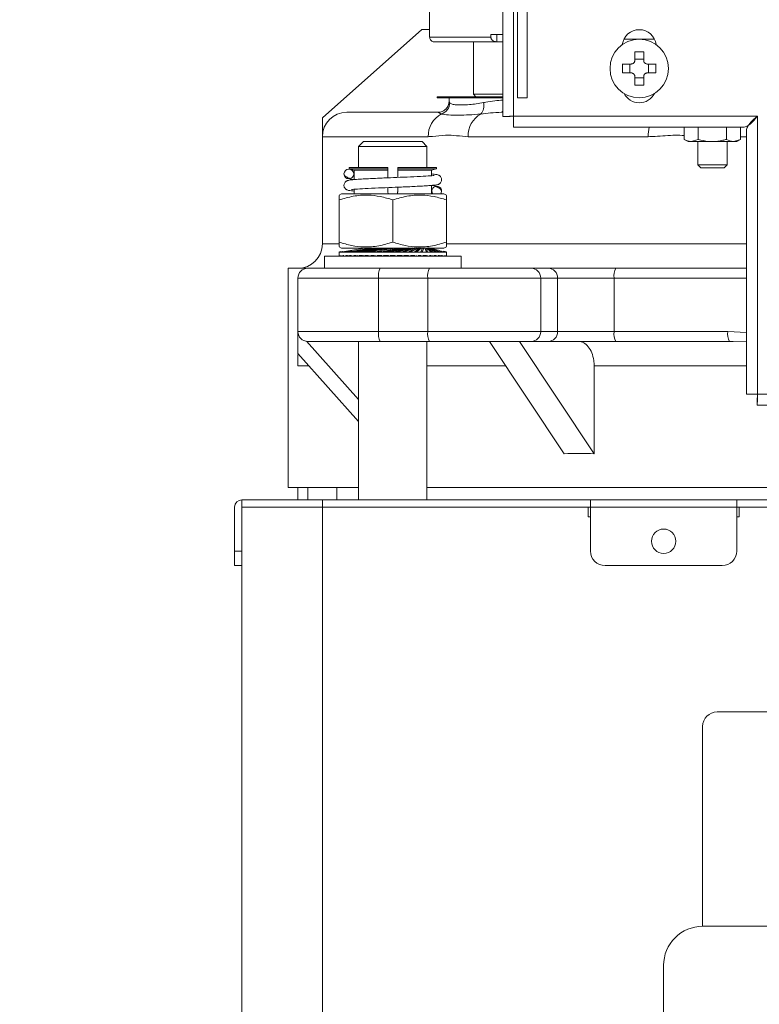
# Model space of a CAD drawing. Header units: inches. Extents: x 201967 to 338763, y -32705 to 30884.
# Tile 45 of 236: x 319913 to 319928, y -10891 to -10871. Entities that reach past the tile are written whole.
import ezdxf

# ---------------------------------------------------------------- set-up
doc = ezdxf.new("R2010")
doc.units = ezdxf.units.IN
doc.header["$MEASUREMENT"] = 0
for name, color, linetype, lineweight in [('01 a1 KONSTRUKCJA żelebet', 200, 'Continuous', 53), ('01h3 KONSTRUKCJA pozycje słupy', 252, 'Continuous', 13), ('KRESKOWANIE-URWANIE', 3, 'Continuous', 13), ('wymiar', 1, 'Continuous', 15)]:
    doc.layers.add(name, color=color, linetype=linetype, lineweight=lineweight)
doc.styles.add('RomanS', font='romans.shx')
doc.dimstyles.new('DIM100txt12', dxfattribs={"dimtxt": 12, "dimasz": 1.05, "dimexe": 0, "dimexo": 8, "dimgap": 4, "dimtad": 1, "dimdec": 7, "dimrnd": 0.5, "dimdsep": 46, "dimtxsty": 'RomanS', "dimblk1": 'DIM', "dimblk2": 'DIM', "dimsah": 1, "dimcen": 0.09, "dimse1": 1, "dimse2": 1, "dimclrt": 256, "dimadec": 1, "dimazin": 0, "dimtfac": 1, "dimtdec": 7, "dimtix": 1, "dimtofl": 0, "dimtmove": 2, "dimatfit": 3, "dimfxl": 1, "dimtolj": 1, "dimtzin": 0, "dimarcsym": 0})

# ---------------------------------------------------------------- blocks, each defined once
blk = doc.blocks.new('A$C5C5F7205')
at = {"layer": 'KRESKOWANIE-URWANIE'}
for p, q in [((230, 1350), (404, 1350)), ((407, 1347), (407, 1306)), ((407, 1306), (230, 1306))]:
    blk.add_line(p, q, dxfattribs=at)
blk.add_lwpolyline([(368, 707.5), (368, 1306), (407, 1306, -0.414214), (415, 1298), (415, 707.5)], format="xyb", dxfattribs=at)
blk.add_arc((404, 1347), 3, 0, 90, dxfattribs=at)
blk = doc.blocks.new('A$C195A4306')
at = {"layer": 'KRESKOWANIE-URWANIE'}
for p, q in [((298.76, 672.69), (298.76, 824.31)), ((301, 672.66), (301, 824.31)), ((296, 676.5), (296, 735.5)), ((298, 676.5), (298, 735.5)), ((316, 688.95), (316, 708.95)), ((303.45, 689.45), (301, 689.45)), ((302.19, 687.95), (302.19, 689.45)), ((303.45, 689.45), (303.45, 688.95)), ((303.45, 688.95), (316, 688.95)), ((317.61, 690.5), (316, 690.5)), ((317.61, 690.5), (338, 672.38)), ((269.86, 688.5), (276.14, 688.5)), ((301, 687.95), (302.12, 687.95)), ((315, 687.95), (302.12, 687.95)), ((302.12, 687.95), (302.19, 687.95)), ((307, 677.2), (307, 687.95)), ((272.09, 684.14), (272.09, 685.92)), ((273.91, 685.92), (273.91, 684.14)), ((269.58, 683.41), (271.36, 683.41)), ((271.1, 683.41), (271.1, 681.59)), ((273.91, 684.4), (272.09, 684.4)), ((274.64, 683.41), (276.42, 683.41)), ((274.9, 681.59), (274.9, 683.41)), ((271.36, 681.59), (269.58, 681.59)), ((272.09, 679.08), (272.09, 680.86)), ((273.91, 680.86), (273.91, 679.08)), ((276.42, 681.59), (274.64, 681.59)), ((272.09, 680.6), (273.91, 680.6)), ((301, 677.2), (306.52, 677.2)), ((306.5, 676.7), (307, 677.2)), ((306.52, 677.2), (307, 677.2)), ((298, 676.5), (296, 676.5)), ((301.02, 676.7), (313.68, 676.7)), ((301.02, 676.5), (313.68, 676.5)), ((311.87, 675.48), (311.98, 675.79)), ((312, 675.79), (312, 676.5)), ((313.68, 676.7), (313.68, 676.5)), ((313.68, 676.7), (313.84, 676.7)), ((313.68, 676.5), (313.84, 676.5)), ((313.84, 676.5), (313.84, 676.7)), ((313.84, 676.7), (314.15, 676.7)), ((313.84, 676.5), (314.15, 676.5)), ((314.15, 676.7), (314.15, 676.5)), ((314.15, 676.7), (314.43, 676.7)), ((314.15, 676.5), (314.43, 676.5)), ((314.43, 676.5), (314.43, 676.7)), ((248.76, 672.69), (298.76, 672.69)), ((248.76, 615.69), (248.76, 672.69)), ((301, 673.5), (301.26, 673.5)), ((314.23, 673.5), (333, 673.5)), ((298.79, 670.45), (298.79, 671.95)), ((301, 672.66), (299.5, 672.66)), ((338, 646.5), (338, 672.38)), ((251, 615.66), (251, 669.74)), ((251.71, 670.45), (298.79, 670.45)), ((252.23, 670.45), (252.23, 667.95)), ((255.11, 670.45), (255.11, 667.95)), ((260.89, 670.45), (260.89, 667.95)), ((263.77, 670.45), (263.77, 667.95)), ((252.23, 668.5), (251, 668.5)), ((252.23, 667.95), (253, 667.5)), ((252.23, 667.95), (253.67, 667.5)), ((253.67, 667.5), (253, 667.5)), ((258, 667.5), (253.67, 667.5)), ((255, 667.5), (255, 662.7)), ((262.33, 667.5), (258, 667.5)), ((260.89, 667.95), (262.33, 667.5)), ((261, 662.7), (261, 667.5)), ((263, 667.5), (262.33, 667.5)), ((263, 667.5), (263.77, 667.95)), ((308.07, 668.5), (271.17, 668.5)), ((338, 668.5), (316.29, 668.5)), ((317.55, 667.5), (316.55, 666.5)), ((317.55, 667.5), (329.55, 667.5)), ((330.55, 666.5), (329.55, 667.5)), ((338, 646.5), (338, 668.5)), ((316.55, 666.5), (316.55, 662.2)), ((330.55, 666.5), (316.55, 666.5)), ((330.55, 662.2), (330.55, 666.5)), ((255, 662.7), (255.6, 662.1)), ((255, 662.7), (261, 662.7)), ((260.4, 662.1), (261, 662.7)), ((260.4, 662.1), (255.6, 662.1)), ((314.6, 662.2), (314.6, 661.9)), ((314.6, 662.2), (322.55, 662.2)), ((314.6, 661.9), (315.61, 661.63)), ((314.6, 661.9), (322.55, 661.9)), ((315.61, 661.63), (322.55, 661.63)), ((315.61, 661.63), (315.61, 660.5)), ((322.55, 661.9), (322.55, 662.2)), ((322.55, 661.63), (322.55, 661.9)), ((322.55, 660.14), (322.55, 661.63)), ((324.55, 662.2), (332.49, 662.2)), ((324.55, 662.2), (324.55, 661.9)), ((324.55, 661.9), (332.49, 661.9)), ((324.55, 661.9), (324.55, 661.63)), ((324.55, 661.63), (331.49, 661.63)), ((324.55, 661.63), (324.55, 660.06)), ((331.49, 661.63), (332.49, 661.9)), ((331.49, 659.69), (331.49, 661.63)), ((332.49, 661.9), (332.49, 662.2)), ((313.05, 656.8), (312.55, 656.51)), ((313.05, 656.8), (334.05, 656.8)), ((315.61, 658.51), (315.61, 657.22)), ((322.55, 657.22), (322.55, 658.14)), ((324.55, 658.06), (324.55, 657.22)), ((331.49, 657.22), (331.49, 657.7)), ((334.55, 656.51), (334.05, 656.8)), ((312.55, 655.53), (312.55, 646.87)), ((323.55, 655.53), (323.55, 646.87)), ((334.55, 655.53), (334.55, 646.87)), ((251, 646.5), (312.62, 646.5)), ((334.56, 646.5), (338, 646.5)), ((312.55, 644.9), (312.54, 644.9)), ((312.55, 645.89), (313.05, 645.6)), ((312.55, 644.9), (312.55, 644.8)), ((312.55, 644.9), (312.55, 644.9)), ((312.55, 644.81), (312.55, 644.09)), ((312.55, 644.8), (312.61, 644.8)), ((313.1, 645.01), (312.61, 644.9)), ((312.61, 644.9), (312.61, 644.8)), ((312.61, 644.9), (312.66, 644.9)), ((312.66, 644.8), (312.61, 644.8)), ((312.66, 644.9), (312.83, 644.94)), ((312.66, 644.9), (312.66, 644.8)), ((312.85, 644.85), (312.66, 644.8)), ((312.66, 644.8), (312.85, 644.8)), ((313.12, 644.97), (312.85, 644.9)), ((312.85, 644.9), (312.85, 644.8)), ((312.85, 644.9), (312.94, 644.9)), ((312.94, 644.8), (312.85, 644.8)), ((312.94, 644.9), (313.22, 644.97)), ((312.94, 644.9), (312.94, 644.8)), ((313.26, 644.88), (312.94, 644.8)), ((312.94, 644.8), (313.26, 644.8)), ((323.55, 645.6), (313.05, 645.6)), ((313.26, 644.9), (313.39, 644.9)), ((313.26, 644.9), (313.26, 644.8)), ((313.39, 644.8), (313.26, 644.8)), ((313.39, 644.9), (313.76, 645.01)), ((313.81, 644.93), (313.39, 644.8)), ((313.39, 644.9), (313.39, 644.8)), ((313.39, 644.8), (313.83, 644.8)), ((316.06, 645.7), (313.83, 644.9)), ((313.83, 644.9), (313.83, 644.8)), ((313.83, 644.9), (313.99, 644.9)), ((313.99, 644.8), (313.83, 644.8)), ((313.99, 644.9), (316.11, 645.7)), ((314.49, 644.99), (313.99, 644.8)), ((313.99, 644.9), (313.99, 644.8)), ((313.99, 644.8), (314.55, 644.8)), ((316.17, 645.7), (314.55, 644.9)), ((314.55, 644.9), (314.55, 644.8)), ((314.55, 644.9), (314.75, 644.9)), ((314.75, 644.8), (314.55, 644.8)), ((314.75, 644.9), (316.29, 645.7)), ((316.29, 645.6), (314.75, 644.8)), ((314.75, 644.9), (314.75, 644.8)), ((314.75, 644.8), (315.41, 644.8)), ((316.39, 645.7), (315.41, 644.9)), ((315.41, 644.9), (315.65, 644.9)), ((315.41, 644.9), (315.41, 644.8)), ((315.65, 644.8), (315.41, 644.8)), ((315.65, 644.9), (316.58, 645.7)), ((316.58, 645.6), (315.65, 644.8)), ((315.65, 644.9), (315.65, 644.8)), ((315.65, 644.8), (316.4, 644.8)), ((316.73, 645.7), (316.4, 644.9)), ((316.4, 644.9), (316.4, 644.8)), ((316.4, 644.9), (316.67, 644.9)), ((316.67, 644.8), (316.4, 644.8)), ((316.67, 644.9), (316.98, 645.7)), ((316.98, 645.6), (316.67, 644.8)), ((316.67, 644.9), (316.67, 644.8)), ((316.67, 644.8), (317.51, 644.8)), ((317.18, 645.7), (317.51, 644.9)), ((317.51, 644.8), (317.18, 645.6)), ((317.8, 644.9), (317.49, 645.7)), ((317.51, 644.9), (317.51, 644.8)), ((317.51, 644.9), (317.8, 644.9)), ((317.8, 644.8), (317.51, 644.8)), ((317.72, 645.7), (318.71, 644.9)), ((318.71, 644.8), (317.72, 645.6)), ((317.8, 644.9), (317.8, 644.8)), ((317.8, 644.8), (318.71, 644.8)), ((319.02, 644.9), (318.09, 645.7)), ((318.36, 645.7), (319.98, 644.9)), ((319.98, 644.8), (318.36, 645.6)), ((318.71, 644.9), (319.02, 644.9)), ((318.71, 644.9), (318.71, 644.8)), ((319.02, 644.8), (318.71, 644.8)), ((320.31, 644.9), (318.78, 645.7)), ((319.02, 644.9), (319.02, 644.8)), ((319.02, 644.8), (319.98, 644.8)), ((319.08, 645.7), (321.31, 644.9)), ((321.31, 644.8), (319.08, 645.6)), ((321.66, 644.9), (319.54, 645.7)), ((322.68, 644.8), (319.87, 645.6)), ((319.98, 644.9), (320.31, 644.9)), ((319.98, 644.9), (319.98, 644.8)), ((320.31, 644.8), (319.98, 644.8)), ((320.31, 644.9), (320.31, 644.8)), ((320.31, 644.8), (321.31, 644.8)), ((323.03, 644.9), (320.37, 645.7)), ((324.06, 644.8), (320.72, 645.6)), ((321.31, 644.9), (321.31, 644.8)), ((321.31, 644.9), (321.66, 644.9)), ((321.66, 644.8), (321.31, 644.8)), ((321.66, 644.9), (321.66, 644.8)), ((321.66, 644.8), (322.68, 644.8)), ((324.41, 644.9), (321.68, 645.59)), ((325.44, 644.8), (321.78, 645.57)), ((325.78, 644.9), (322.54, 645.62)), ((322.68, 644.9), (322.68, 644.8)), ((322.68, 644.9), (323.03, 644.9)), ((323.03, 644.8), (322.68, 644.8)), ((323.03, 644.9), (323.03, 644.8)), ((323.03, 644.8), (324.06, 644.8)), ((327.11, 644.9), (323.48, 645.62)), ((334.05, 645.6), (323.55, 645.6)), ((324.06, 644.9), (324.41, 644.9)), ((324.06, 644.9), (324.06, 644.8)), ((324.41, 644.8), (324.06, 644.8)), ((324.41, 644.9), (324.41, 644.8)), ((324.41, 644.8), (325.44, 644.8)), ((328.39, 644.9), (324.68, 645.58)), ((325.03, 645.6), (329.29, 644.9)), ((325.44, 644.9), (325.44, 644.8)), ((325.44, 644.9), (325.78, 644.9)), ((325.78, 644.8), (325.44, 644.8)), ((329.59, 644.9), (325.49, 645.61)), ((325.78, 644.9), (325.78, 644.8)), ((325.78, 644.8), (326.78, 644.8)), ((326.78, 644.8), (325.82, 644.98)), ((325.98, 645.6), (330.42, 644.9)), ((330.69, 644.9), (326.64, 645.57)), ((326.78, 644.9), (326.78, 644.8)), ((326.78, 644.9), (327.11, 644.9)), ((327.11, 644.8), (326.78, 644.8)), ((326.89, 645.6), (331.45, 644.9)), ((327.11, 644.9), (327.11, 644.8)), ((327.11, 644.8), (328.07, 644.8)), ((328.07, 644.8), (327.15, 644.96)), ((331.68, 644.9), (327.31, 645.61)), ((327.75, 645.6), (330.82, 645.13)), ((328.07, 644.9), (328.07, 644.8)), ((328.07, 644.9), (328.39, 644.9)), ((328.39, 644.8), (328.07, 644.8)), ((332.55, 644.9), (328.14, 645.61)), ((328.39, 644.9), (328.39, 644.8)), ((328.39, 644.8), (329.29, 644.8)), ((329.29, 644.8), (328.41, 644.94)), ((329.29, 644.9), (329.29, 644.8)), ((329.29, 644.9), (329.59, 644.9)), ((329.59, 644.8), (329.29, 644.8)), ((329.59, 644.9), (329.59, 644.8)), ((329.59, 644.8), (330.42, 644.8)), ((330.42, 644.8), (329.6, 644.93)), ((333.84, 644.9), (329.75, 645.58)), ((330.42, 644.9), (330.42, 644.8)), ((330.42, 644.9), (330.69, 644.9)), ((330.69, 644.8), (330.42, 644.8)), ((330.69, 644.9), (330.69, 644.8)), ((330.69, 644.8), (331.45, 644.8)), ((331.45, 644.8), (330.7, 644.91)), ((331.45, 644.9), (331.45, 644.8)), ((331.45, 644.9), (331.68, 644.9)), ((331.68, 644.8), (331.45, 644.8)), ((331.68, 644.9), (331.68, 644.8)), ((331.68, 644.8), (332.34, 644.8)), ((331.74, 644.99), (332.34, 644.9)), ((332.34, 644.8), (331.74, 644.91)), ((333.27, 644.9), (331.96, 645.11)), ((332.34, 644.9), (332.34, 644.8)), ((332.34, 644.9), (332.55, 644.9)), ((332.55, 644.8), (332.34, 644.8)), ((332.55, 644.9), (332.55, 644.8)), ((333.1, 644.8), (332.55, 644.89)), ((332.55, 644.8), (333.1, 644.8)), ((332.59, 644.98), (333.1, 644.9)), ((333.1, 644.9), (333.1, 644.8)), ((333.1, 644.9), (333.27, 644.9)), ((333.27, 644.8), (333.1, 644.8)), ((333.27, 644.9), (333.27, 644.8)), ((333.71, 644.8), (333.27, 644.87)), ((333.27, 644.8), (333.71, 644.8)), ((333.31, 644.96), (333.71, 644.9)), ((333.71, 644.9), (333.71, 644.8)), ((333.71, 644.9), (333.84, 644.9)), ((333.84, 644.8), (333.71, 644.8)), ((333.84, 644.9), (333.84, 644.8)), ((334.16, 644.8), (333.84, 644.85)), ((333.84, 644.8), (334.16, 644.8)), ((333.87, 644.95), (334.16, 644.9)), ((334.24, 644.9), (333.96, 644.95)), ((334.05, 645.6), (334.55, 645.89)), ((334.16, 644.9), (334.24, 644.9)), ((334.16, 644.9), (334.16, 644.8)), ((334.24, 644.8), (334.16, 644.8)), ((334.24, 644.9), (334.24, 644.8)), ((334.44, 644.8), (334.24, 644.83)), ((334.24, 644.8), (334.44, 644.8)), ((334.48, 644.9), (334.27, 644.94)), ((334.27, 644.93), (334.44, 644.9)), ((334.44, 644.9), (334.48, 644.9)), ((334.44, 644.9), (334.44, 644.8)), ((334.48, 644.8), (334.44, 644.8)), ((334.48, 644.9), (334.48, 644.8)), ((334.48, 644.8), (334.55, 644.8)), ((334.55, 644.9), (334.55, 644.8)), ((334.55, 644.9), (334.55, 644.8)), ((334.55, 644.09), (334.55, 644.81)), ((334.55, 644.8), (334.55, 644.8)), ((309.55, 644), (309.55, 641.5)), ((309.55, 644), (337.55, 644)), ((312.55, 644.1), (312.55, 644)), ((312.61, 644.1), (312.61, 644)), ((312.66, 644.1), (312.66, 644)), ((312.8, 644.03), (312.66, 644)), ((312.85, 644.1), (312.85, 644)), ((312.94, 644.1), (312.94, 644)), ((313.26, 644.08), (312.94, 644)), ((313.26, 644.1), (313.26, 644)), ((313.39, 644.1), (313.54, 644.1)), ((313.39, 644.1), (313.39, 644)), ((313.72, 644.1), (313.39, 644)), ((313.83, 644.1), (313.83, 644)), ((313.99, 644.1), (314.2, 644.1)), ((313.99, 644.1), (313.99, 644)), ((314.26, 644.1), (313.99, 644)), ((314.55, 644.1), (314.55, 644)), ((314.75, 644.1), (315.16, 644.1)), ((314.75, 644.1), (314.75, 644)), ((314.94, 644.1), (314.75, 644)), ((315.41, 644.1), (315.41, 644)), ((315.65, 644.1), (316.02, 644.1)), ((315.65, 644.1), (315.65, 644)), ((316.4, 644.1), (316.4, 644)), ((316.67, 644.1), (317.3, 644.1)), ((316.67, 644.1), (316.67, 644)), ((317.51, 644.1), (317.51, 644)), ((317.8, 644.1), (318.37, 644.1)), ((317.8, 644.1), (317.8, 644)), ((318.71, 644.1), (318.71, 644)), ((319.02, 644.1), (319.78, 644.1)), ((319.02, 644.1), (319.02, 644)), ((319.98, 644), (319.78, 644.1)), ((319.98, 644.1), (319.98, 644)), ((320.31, 644.1), (321.31, 644.1)), ((320.31, 644.1), (320.31, 644)), ((321.31, 644), (321.04, 644.1)), ((321.31, 644.1), (321.31, 644)), ((321.66, 644.1), (322.68, 644.1)), ((321.66, 644.1), (321.66, 644)), ((322.68, 644), (322.25, 644.12)), ((322.68, 644.1), (322.68, 644)), ((323.03, 644.1), (324.06, 644.1)), ((323.03, 644.1), (323.03, 644)), ((324.06, 644), (323.55, 644.12)), ((324.06, 644.1), (324.06, 644)), ((324.41, 644.1), (325.44, 644.1)), ((324.41, 644.1), (324.41, 644)), ((325.44, 644), (324.85, 644.12)), ((325.44, 644.1), (325.44, 644)), ((325.78, 644.1), (326.78, 644.1)), ((325.78, 644.1), (325.78, 644)), ((326.78, 644), (326.13, 644.12)), ((326.78, 644.1), (326.78, 644)), ((327.11, 644.1), (327.11, 644)), ((327.32, 644.1), (328.07, 644.1)), ((328.07, 644), (327.36, 644.12)), ((328.07, 644.1), (328.07, 644)), ((328.39, 644.1), (328.39, 644)), ((329.29, 644), (328.54, 644.12)), ((328.69, 644.1), (329.29, 644.1)), ((329.29, 644.1), (329.29, 644)), ((329.59, 644.1), (329.59, 644)), ((330.42, 644), (329.64, 644.12)), ((329.79, 644.1), (330.42, 644.1)), ((330.42, 644.1), (330.42, 644)), ((330.69, 644.1), (330.69, 644)), ((331.45, 644), (330.76, 644.11)), ((331.12, 644.1), (331.45, 644.1)), ((331.45, 644.1), (331.45, 644)), ((331.68, 644.1), (331.68, 644)), ((332.34, 644), (331.74, 644.09)), ((332.02, 644.1), (332.34, 644.1)), ((332.34, 644.1), (332.34, 644)), ((333.1, 644), (332.45, 644.1)), ((332.55, 644.1), (332.55, 644)), ((332.85, 644.1), (333.1, 644.1)), ((333.1, 644.1), (333.1, 644)), ((333.27, 644.1), (333.27, 644)), ((333.71, 644), (333.27, 644.07)), ((333.61, 644.1), (333.71, 644.1)), ((333.71, 644.1), (333.71, 644)), ((334.16, 644), (333.71, 644.07)), ((333.84, 644.1), (333.84, 644)), ((334.16, 644.1), (334.16, 644)), ((334.44, 644), (334.16, 644.05)), ((334.24, 644.1), (334.24, 644)), ((334.44, 644.1), (334.44, 644)), ((334.48, 644.1), (334.48, 644)), ((334.55, 644.1), (334.55, 644)), ((334.55, 644.1), (334.55, 644)), ((337.55, 641.5), (337.55, 644)), ((251, 641.5), (277.8, 641.5)), ((277.8, 641.5), (291.71, 641.5)), ((291.71, 641.5), (295.18, 641.5)), ((295.18, 641.5), (316.03, 641.5)), ((316.03, 641.5), (326.13, 641.5)), ((326.13, 641.5), (341, 641.5)), ((341, 641.5), (345, 641.5)), ((345, 596.5), (345, 641.5)), ((278.15, 639.5), (251, 639.5)), ((278.15, 628.5), (278.15, 639.5)), ((289.74, 639.5), (278.15, 639.5)), ((293.21, 639.5), (289.74, 639.5)), ((289.74, 639.5), (289.74, 628.5)), ((316.38, 639.5), (293.21, 639.5)), ((293.21, 628.5), (293.21, 639.5)), ((316.38, 639.5), (316.38, 628.5)), ((326.47, 639.5), (316.38, 639.5)), ((326.47, 628.5), (326.47, 639.5)), ((343, 639.5), (326.47, 639.5)), ((343, 639.5), (343, 628.5)), ((251, 628.31), (254.83, 628.5)), ((254.83, 628.5), (278.15, 628.5)), ((278.15, 628.5), (289.74, 628.5)), ((289.74, 628.5), (293.21, 628.5)), ((293.21, 628.5), (316.38, 628.5)), ((316.38, 628.5), (326.47, 628.5)), ((326.47, 628.5), (343, 628.5)), ((343, 628.5), (343, 623.99)), ((253.74, 626.49), (251, 626.44)), ((254.48, 626.5), (253.74, 626.49)), ((277.8, 626.5), (254.48, 626.5)), ((291.71, 626.5), (277.8, 626.5)), ((282.25, 603.45), (297.59, 626.5)), ((288.38, 603.45), (303.72, 626.5)), ((295.18, 626.5), (291.71, 626.5)), ((316.03, 626.5), (295.18, 626.5)), ((326.13, 626.5), (316.03, 626.5)), ((316.55, 626.5), (316.55, 594)), ((341, 626.5), (326.13, 626.5)), ((330.55, 614.56), (341.27, 626.52)), ((330.55, 594), (330.55, 626.5)), ((330.55, 610.1), (343, 623.99)), ((282.25, 621.5), (251, 621.5)), ((282.25, 621.5), (282.25, 603.45)), ((316.55, 621.5), (300.39, 621.5)), ((343, 621.5), (340.77, 621.5)), ((107.24, 615.69), (248.76, 615.69)), ((248.79, 613.45), (248.79, 614.95)), ((251, 615.66), (249.5, 615.66)), ((107.21, 613.45), (248.79, 613.45)), ((194.8, 596.5), (316.55, 596.5)), ((330.55, 596.5), (345, 596.5)), ((335, 594), (335, 596.5)), ((341, 594), (341, 596.5)), ((343, 596.5), (343, 594)), ((103, 594), (253, 594)), ((253, 592.5), (253, 594)), ((253, 594), (283, 594)), ((283, 594), (283, 592.5)), ((283, 594), (338, 594)), ((338, 592.5), (338, 594)), ((338, 594), (354.5, 594)), ((354.5, 592.5), (354.5, 594)), ((103, 592.5), (253, 592.5)), ((103.5, 592.5), (252.5, 592.5)), ((252.5, 592.5), (252.5, 590.5)), ((283, 592.5), (253, 592.5)), ((253, 583.5), (253, 592.5)), ((283, 583.5), (283, 592.5)), ((283, 592.5), (338, 592.5)), ((283.5, 590.5), (283.5, 592.5)), ((283.5, 592.5), (338, 592.5)), ((338, 592.5), (354.5, 592.5)), ((338, 592.5), (338, 239.5)), ((354.5, 592.5), (354.5, 239.5)), ((356, 583.5), (356, 592.5)), ((252.5, 590.5), (253, 590.5)), ((283, 590.5), (283.5, 590.5)), ((354.5, 583.5), (356, 583.5)), ((356, 583.5), (356, 580.5)), ((280, 580.5), (256, 580.5)), ((356, 580.5), (354.5, 580.5))]:
    blk.add_line(p, q, dxfattribs=at)
at = {"layer": 'KRESKOWANIE-URWANIE', "flags": 128}
blk.add_lwpolyline([(313.7, 656.8), (313.61, 656.97), (313.54, 657.35)], dxfattribs=at)
at = {"layer": 'KRESKOWANIE-URWANIE'}
for centre, radius in [((273, 682.5), 6), ((332.56, 660.85), 1), ((268, 585.5), 2.5)]:
    blk.add_circle(centre, radius, dxfattribs=at)
for centre, radius, start, end in [((273, 686.95), 3.5, 7.2804, 172.7196), ((273, 656.33), 29.6, 88.2333, 91.7667), ((299.32, 682.5), 29.75, 178.2425, 181.7575), ((246.83, 682.5), 29.6, 358.2333, 1.7667), ((273, 708.82), 29.75, 268.2424, 271.7576), ((273, 678.95), 3.5, 206.6534, 333.3466), ((307.44, 674.87), 2.59, 166.3929, 221.4017), ((314.4, 675.54), 2.53, 181.403, 250.4721), ((301.38, 673.89), 0.41, 200.547, 253.1131), ((302.99, 668.72), 5.09, 357.4665, 60.4815), ((311.25, 668.67), 5.04, 358.0914, 62.8805), ((333, 668.5), 5, 0, 90), ((263.01, 668.52), 8.17, 359.8366, 13.6489), ((314.54, 657.35), 1, 326.633, 180), ((343, 646.5), 5, 180, 270), ((275.01, 639.99), 3.18, 351.2176, 28.4826), ((291.72, 639.52), 1.98, 90.4394, 180.4364), ((295.19, 639.52), 1.98, 90.4402, 180.4373), ((313.24, 639.98), 3.18, 351.2219, 28.4816), ((323.33, 639.98), 3.18, 351.2219, 28.4816), ((341, 639.5), 2, 0, 90), ((251.69, 628.02), 3.18, 331.5199, 8.7772), ((275.01, 628.01), 3.18, 331.5189, 8.7815), ((291.72, 628.48), 1.98, 179.5636, 269.5589), ((295.19, 628.48), 1.98, 179.5627, 269.5581), ((313.24, 628.02), 3.18, 331.5199, 8.7772), ((323.33, 628.02), 3.18, 331.5199, 8.7772), ((341, 628.5), 2, 270, 0), ((354.5, 592.5), 1.5, 0, 90), ((256, 583.5), 3, 180, 270), ((280, 583.5), 3, 270, 0)]:
    blk.add_arc(centre, radius, start, end, dxfattribs=at)
blk.add_ellipse((178, 442.23), major_axis=(152.79, 144.71), ratio=0.465866, start_param=0.433162, end_param=0.481071, dxfattribs=at)
for points, knots in [([(302.19, 687.95), (302.4, 687.99), (302.74, 688.04), (303.13, 688.29), (303.35, 688.54), (303.44, 688.77), (303.45, 688.9), (303.45, 688.95)], [0, 0, 0, 0, 0.355141, 0.592397, 0.773687, 0.92142, 1, 1, 1, 1]), ([(315, 687.95), (315, 687.95), (315.09, 687.95), (315.28, 687.98), (315.56, 688.1), (315.81, 688.33), (315.97, 688.62), (315.99, 688.84), (316, 688.95)], [0, 0, 0, 0, 0.005547, 0.16576, 0.381086, 0.589427, 0.794661, 1, 1, 1, 1]), ([(271.36, 683.41), (271.44, 683.42), (271.6, 683.44), (271.82, 683.56), (271.98, 683.74), (272.07, 683.95), (272.08, 684.09), (272.09, 684.14)], [0, 0, 0, 0, 0.213443, 0.427011, 0.638825, 0.849936, 1, 1, 1, 1]), ([(273.91, 684.14), (273.92, 684.06), (273.94, 683.9), (274.06, 683.68), (274.24, 683.52), (274.45, 683.43), (274.59, 683.42), (274.64, 683.41)], [0, 0, 0, 0, 0.213495, 0.427018, 0.638872, 0.849935, 1, 1, 1, 1]), ([(272.09, 680.86), (272.08, 680.94), (272.06, 681.1), (271.94, 681.32), (271.76, 681.48), (271.55, 681.57), (271.41, 681.58), (271.36, 681.59)], [0, 0, 0, 0, 0.213445, 0.427015, 0.63887, 0.849934, 1, 1, 1, 1]), ([(274.64, 681.59), (274.56, 681.58), (274.4, 681.56), (274.18, 681.44), (274.02, 681.26), (273.93, 681.05), (273.92, 680.91), (273.91, 680.86)], [0, 0, 0, 0, 0.213445, 0.427015, 0.63887, 0.849934, 1, 1, 1, 1]), ([(301, 675.98), (301.54, 675.95), (302.76, 675.9), (304.04, 675.66), (304.78, 675.51), (304.92, 675.48)], [0, 0, 0, 0, 0.39226, 0.882108, 1, 1, 1, 1]), ([(304.92, 675.48), (305.94, 675.32), (307.59, 675.06), (309.39, 674.99), (310.57, 675.02), (311.45, 675.15), (311.73, 675.37), (311.87, 675.48)], [0, 0, 0, 0, 0.286229, 0.463234, 0.645145, 0.820086, 1, 1, 1, 1]), ([(314.13, 673.52), (314.02, 673.52), (313.73, 673.53), (313.1, 673.78), (312.48, 674.31), (312.06, 675.06), (312.02, 675.57), (312, 675.79)], [0, 0, 0, 0, 0.140713, 0.350388, 0.566314, 0.803583, 1, 1, 1, 1]), ([(251.71, 670.45), (251.43, 670.49), (250.88, 670.58), (250.06, 671.22), (249.35, 671.99), (248.92, 672.5), (248.76, 672.69)], [0, 0, 0, 0, 0.280262, 0.560953, 0.841642, 1, 1, 1, 1]), ([(248.76, 672.69), (249.09, 672.41), (249.75, 671.86), (250.54, 671.03), (250.95, 670.33), (250.99, 669.9), (251, 669.74)], [0, 0, 0, 0, 0.280263, 0.560948, 0.84164, 1, 1, 1, 1]), ([(301, 672.66), (300.97, 672.66), (300.9, 672.66), (300.38, 672.67), (299.64, 672.68), (299.06, 672.68), (298.76, 672.69)], [0, 0, 0, 0, 0.250006, 0.50001, 0.750014, 1, 1, 1, 1]), ([(298.76, 672.69), (298.77, 672.39), (298.77, 671.81), (298.78, 671.07), (298.79, 670.55), (298.79, 670.48), (298.79, 670.45)], [0, 0, 0, 0, 0.249999, 0.5, 0.750001, 1, 1, 1, 1]), ([(305.49, 673.15), (304.84, 673.24), (303.51, 673.42), (302.02, 673.47), (301.26, 673.5)], [0, 0, 0, 0, 0.495883, 1, 1, 1, 1]), ([(313.55, 673.15), (313.12, 673.07), (312.24, 672.92), (310.26, 672.94), (307.96, 672.94), (306.32, 673.08), (305.49, 673.15)], [0, 0, 0, 0, 0.276766, 0.561637, 0.778802, 1, 1, 1, 1]), ([(314.23, 673.5), (314.19, 673.47), (314.12, 673.42), (313.74, 673.24), (313.55, 673.15)], [0, 0, 0, 0, 0.495163, 1, 1, 1, 1]), ([(271.17, 668.5), (270.7, 668.51), (268.85, 668.56), (266.39, 668.88), (264.37, 668.78), (263.77, 668.75)], [0, 0, 0, 0, 0.195832, 0.762979, 1, 1, 1, 1]), ([(316.29, 668.5), (316, 668.51), (314.85, 668.56), (312.92, 668.91), (310.47, 668.69), (308.87, 668.56), (308.07, 668.5)], [0, 0, 0, 0, 0.115427, 0.449722, 0.724629, 1, 1, 1, 1]), ([(253.67, 667.5), (253.7, 667.5), (254.19, 667.51), (254.67, 667.73), (255.11, 667.95)], [0, 0, 0, 0, 0.070188, 1, 1, 1, 1]), ([(255.11, 667.95), (255.36, 667.88), (256.3, 667.62), (257.27, 667.55), (258, 667.5)], [0, 0, 0, 0, 0.257544, 1, 1, 1, 1]), ([(258, 667.5), (258.26, 667.51), (259.24, 667.53), (260.19, 667.77), (260.89, 667.95)], [0, 0, 0, 0, 0.268627, 1, 1, 1, 1]), ([(262.33, 667.5), (262.36, 667.5), (262.85, 667.51), (263.33, 667.73), (263.77, 667.95)], [0, 0, 0, 0, 0.070206, 1, 1, 1, 1]), ([(315.61, 660.86), (315.43, 660.85), (314.97, 660.81), (314.53, 660.74), (314.19, 660.64), (313.98, 660.52), (313.83, 660.41), (313.66, 660.19), (313.55, 659.91), (313.53, 659.65), (313.57, 659.4), (313.67, 659.16), (313.82, 658.97), (313.98, 658.84), (314.16, 658.74), (314.32, 658.68), (314.63, 658.61), (315.19, 658.54), (316.11, 658.46), (317.39, 658.38), (318.86, 658.3), (320.32, 658.23), (322.13, 658.16), (324.47, 658.06), (327.33, 657.94), (329.96, 657.81), (331.41, 657.72), (331.99, 657.66), (332.02, 657.66), (332.03, 657.67)], [0, 0, 0, 0, 0.030358, 0.076763, 0.109827, 0.121413, 0.130348, 0.140624, 0.152396, 0.162136, 0.169852, 0.17974, 0.188008, 0.196805, 0.206756, 0.225862, 0.257173, 0.300535, 0.355157, 0.414577, 0.469004, 0.51736, 0.559786, 0.639549, 0.727589, 0.824241, 0.921484, 0.970498, 1, 1, 1, 1]), ([(331.57, 659.69), (331.74, 659.7), (331.93, 659.72), (332.18, 659.78), (332.22, 659.8), (332.24, 659.8), (332.25, 659.81), (332.26, 659.81), (332.27, 659.82), (332.27, 659.82), (332.28, 659.83), (332.28, 659.84), (332.28, 659.84), (332.29, 659.85), (332.29, 659.85), (332.3, 659.86), (332.32, 659.86), (332.34, 659.88), (332.42, 659.92), (332.65, 660.03), (333.03, 660.23), (333.46, 660.54), (333.52, 660.74), (333.56, 660.85)], [0, 0, 0, 0, 0.177101, 0.196388, 0.202616, 0.205036, 0.207163, 0.209172, 0.21128, 0.213695, 0.216535, 0.223559, 0.225133, 0.226553, 0.227917, 0.229302, 0.232442, 0.236485, 0.248075, 0.287189, 0.43334, 0.672176, 1, 1, 1, 1]), ([(331.49, 657.34), (331.67, 657.35), (332.12, 657.39), (332.57, 657.46), (332.91, 657.56), (333.11, 657.68), (333.26, 657.79), (333.44, 658.01), (333.55, 658.29), (333.57, 658.55), (333.53, 658.8), (333.42, 659.04), (333.27, 659.23), (333.12, 659.36), (332.94, 659.46), (332.78, 659.52), (332.47, 659.59), (331.91, 659.66), (330.99, 659.74), (329.71, 659.82), (328.24, 659.9), (326.78, 659.97), (324.97, 660.04), (322.62, 660.14), (319.77, 660.26), (317.14, 660.39), (315.69, 660.48), (315.1, 660.54), (315.08, 660.54), (315.07, 660.53)], [0, 0, 0, 0, 0.030358, 0.076762, 0.109826, 0.121412, 0.130347, 0.140624, 0.152396, 0.162135, 0.169851, 0.179739, 0.188007, 0.196805, 0.206756, 0.225861, 0.257172, 0.300535, 0.355157, 0.414577, 0.469004, 0.517359, 0.559786, 0.639549, 0.727589, 0.824241, 0.921485, 0.970497, 1, 1, 1, 1]), ([(323.55, 655.53), (322.59, 655.81), (320.66, 656.39), (317.8, 656.6), (315.07, 656.29), (313.39, 655.78), (312.55, 655.53)], [0, 0, 0, 0, 0.264609, 0.534949, 0.765346, 1, 1, 1, 1]), ([(315.53, 658.51), (315.36, 658.5), (315.16, 658.48), (314.92, 658.42), (314.88, 658.4), (314.86, 658.4), (314.85, 658.39), (314.84, 658.39), (314.83, 658.38), (314.83, 658.38), (314.82, 658.37), (314.82, 658.36), (314.81, 658.36), (314.81, 658.35), (314.8, 658.35), (314.8, 658.34), (314.78, 658.34), (314.75, 658.32), (314.68, 658.28), (314.45, 658.17), (314.07, 657.97), (313.64, 657.66), (313.57, 657.46), (313.54, 657.35)], [0, 0, 0, 0, 0.177095, 0.19639, 0.202609, 0.205038, 0.207166, 0.209166, 0.211274, 0.213689, 0.216532, 0.223555, 0.225132, 0.226552, 0.227917, 0.229301, 0.232442, 0.236484, 0.248066, 0.287187, 0.433339, 0.672176, 1, 1, 1, 1]), ([(315.61, 657.22), (315.61, 657.15), (315.61, 657), (315.6, 656.87), (315.6, 656.8)], [0, 0, 0, 0, 0.5053, 1, 1, 1, 1]), ([(322.64, 656.8), (322.61, 656.9), (322.55, 657.04), (322.55, 657.18), (322.55, 657.22)], [0, 0, 0, 0, 0.741065, 1, 1, 1, 1]), ([(334.55, 655.53), (333.59, 655.81), (331.66, 656.39), (328.8, 656.6), (326.07, 656.29), (324.39, 655.78), (323.55, 655.53)], [0, 0, 0, 0, 0.264606, 0.534951, 0.765346, 1, 1, 1, 1]), ([(324.55, 657.22), (324.54, 657.11), (324.54, 656.96), (324.46, 656.83), (324.44, 656.8)], [0, 0, 0, 0, 0.758485, 1, 1, 1, 1]), ([(331.5, 656.8), (331.49, 656.86), (331.49, 657), (331.49, 657.15), (331.49, 657.22)], [0, 0, 0, 0, 0.485675, 1, 1, 1, 1]), ([(312.55, 655.53), (312.55, 655.67), (312.55, 656.1), (312.55, 656.5), (312.55, 656.46), (312.55, 656.44)], [0, 0, 0, 0, 0.262349, 0.761226, 1, 1, 1, 1]), ([(334.55, 656.44), (334.55, 656.46), (334.55, 656.51), (334.55, 656.1), (334.55, 655.67), (334.55, 655.53)], [0, 0, 0, 0, 0.225926, 0.737642, 1, 1, 1, 1]), ([(312.55, 646.87), (313.5, 646.59), (315.43, 646.01), (318.29, 645.8), (321.03, 646.11), (322.7, 646.62), (323.55, 646.87)], [0, 0, 0, 0, 0.264609, 0.534949, 0.765343, 1, 1, 1, 1]), ([(312.55, 645.96), (312.55, 645.94), (312.55, 645.89), (312.55, 646.3), (312.55, 646.73), (312.55, 646.87)], [0, 0, 0, 0, 0.225926, 0.737642, 1, 1, 1, 1]), ([(323.55, 646.87), (324.5, 646.59), (326.43, 646.01), (329.29, 645.8), (332.03, 646.11), (333.7, 646.62), (334.55, 646.87)], [0, 0, 0, 0, 0.264606, 0.534951, 0.765349, 1, 1, 1, 1]), ([(334.55, 646.87), (334.55, 646.73), (334.55, 646.3), (334.55, 645.9), (334.55, 645.94), (334.55, 645.96)], [0, 0, 0, 0, 0.262349, 0.761226, 1, 1, 1, 1]), ([(315.72, 645.61), (315.32, 645.51), (314.49, 645.32), (313.67, 645.04), (313.26, 644.9)], [0, 0, 0, 0, 0.493056, 1, 1, 1, 1]), ([(320.26, 645.6), (320.65, 645.51), (321.46, 645.31), (322.27, 645.04), (322.68, 644.9)], [0, 0, 0, 0, 0.483262, 1, 1, 1, 1]), ([(321.2, 645.6), (321.59, 645.52), (322.55, 645.33), (323.5, 645.06), (324.06, 644.9)], [0, 0, 0, 0, 0.407825, 1, 1, 1, 1]), ([(322.16, 645.6), (322.56, 645.53), (323.65, 645.34), (324.74, 645.07), (325.44, 644.9)], [0, 0, 0, 0, 0.360728, 1, 1, 1, 1]), ([(323.13, 645.6), (323.68, 645.51), (324.9, 645.32), (326.11, 645.05), (326.78, 644.9)], [0, 0, 0, 0, 0.448412, 1, 1, 1, 1]), ([(324.11, 645.6), (324.79, 645.5), (326.12, 645.31), (327.43, 645.03), (328.07, 644.9)], [0, 0, 0, 0, 0.513036, 1, 1, 1, 1]), ([(285.47, 626.5), (285.1, 626.44), (284.38, 626.33), (283.42, 625.47), (282.69, 624.2), (282.31, 622.8), (282.27, 621.87), (282.25, 621.5)], [0, 0, 0, 0, 0.21477, 0.429531, 0.64428, 0.858969, 1, 1, 1, 1]), ([(343, 623.81), (343, 623.66), (343, 623.4), (343, 622.93), (343, 622.5), (343, 622.06), (343, 621.77), (343, 621.58), (343, 621.5)], [0, 0, 0, 0, 0.315886, 0.54092, 0.773923, 0.868231, 0.947814, 1, 1, 1, 1]), ([(248.76, 615.69), (248.77, 615.39), (248.77, 614.81), (248.78, 614.07), (248.79, 613.55), (248.79, 613.48), (248.79, 613.45)], [0, 0, 0, 0, 0.249999, 0.5, 0.750001, 1, 1, 1, 1]), ([(251, 615.66), (250.97, 615.66), (250.9, 615.66), (250.38, 615.67), (249.64, 615.68), (249.06, 615.68), (248.76, 615.69)], [0, 0, 0, 0, 0.250005, 0.500009, 0.749998, 1, 1, 1, 1])]:
    blk.add_open_spline(points, degree=3, knots=knots, dxfattribs=at)
blk = doc.blocks.new('1 szyb FIFT B160AF')
at = {"layer": 'KRESKOWANIE-URWANIE', "xscale": -0.1, "yscale": 0.1, "zscale": 0.1}
blk.add_blockref('A$C195A4306', (206.3, 152.45), dxfattribs=at)
at = {"layer": 'wymiar', "xscale": -0.1, "yscale": 0.1, "zscale": 0.1}
blk.add_blockref('A$C5C5F7205', (221, 72.5), dxfattribs=at)
blk = doc.blocks.new('DIM')
for p, q in [((0, -13), (0, 13)), ((8, 0), (-8, 0))]:
    blk.add_line(p, q)
at = {"const_width": 1.7143}
blk.add_lwpolyline([(5.7143, 5.7143), (-5.7143, -5.7143)], dxfattribs=at)

msp = doc.modelspace()

# ---------------------------------------------------------------- block references
at = {"layer": '01 a1 KONSTRUKCJA żelebet'}
msp.add_blockref('1 szyb FIFT B160AF', (319746.638, -11092.841), dxfattribs=at)

# ---------------------------------------------------------------- leaders
at = {"layer": '01h3 KONSTRUKCJA pozycje słupy'}
msp.add_leader([(319973.48, -10897.906), (319817.488, -10742.775)], dimstyle='DIM100txt12', override={"dimasz": 8, "dimgap": 4, "dimtad": 1}, dxfattribs=at)

doc.saveas('drawing.dxf')
